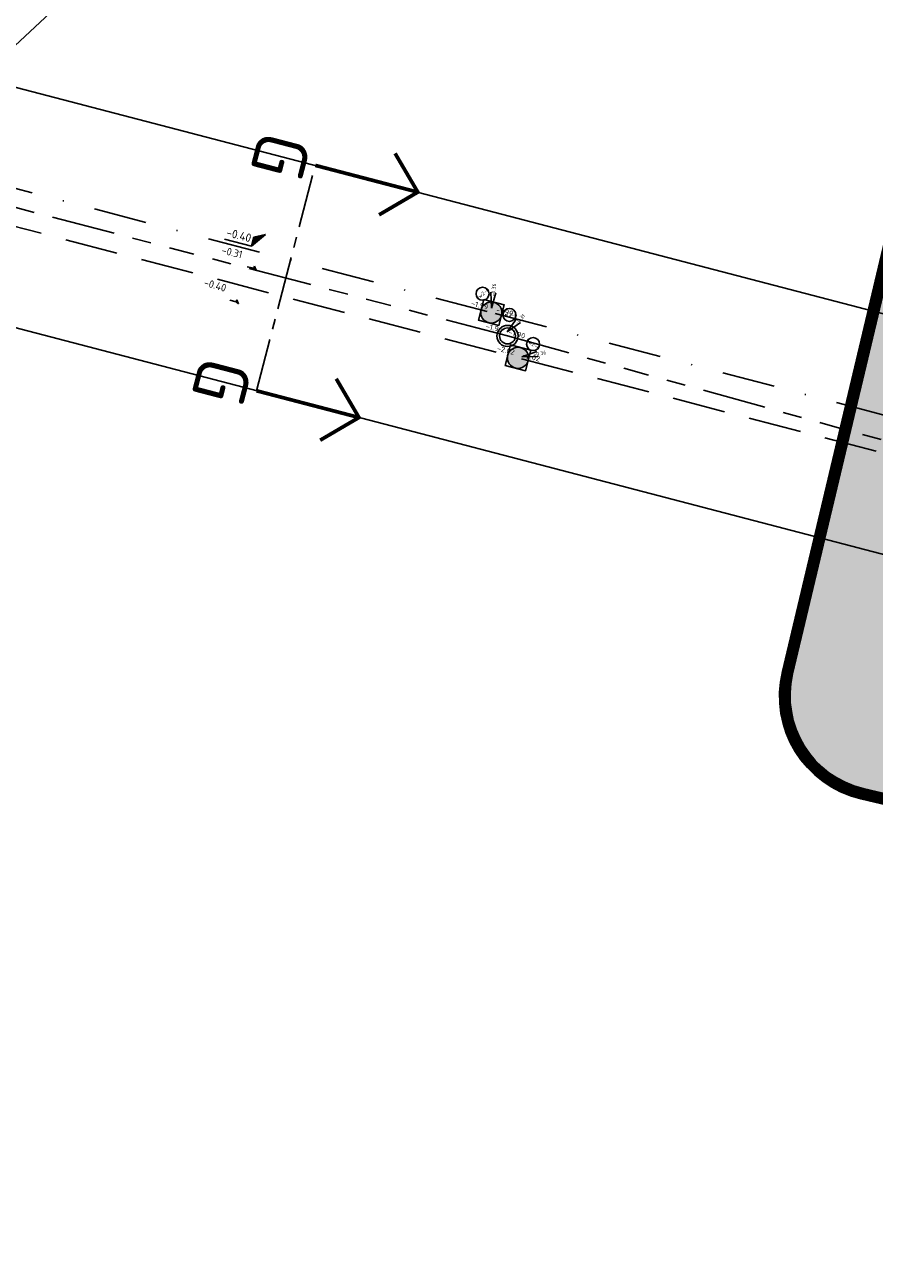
# Model space of a CAD drawing. Extents: x 102676 to 106538, y 417474 to 420545.
# Tile 13 of 112: x 103388 to 103468, y 419100 to 419217. Entities that reach past the tile are written whole.
import ezdxf
from ezdxf.enums import TextEntityAlignment as Align

# ---------------------------------------------------------------- set-up
doc = ezdxf.new("R2010")
doc.units = 0
for name, pattern in [('DGN Style 3', [14.040647, 10.029034, -4.011614]), ('RI-DRAINAGE', [19.2, 6, -1.8, 1.8, -1.8, 2.4, -1.8, 1.8, -1.8]), ('RI-HWA', [7.4, 5, -2.4]), ('RI-VWA', [11, 5, -3, 0, -3]), ('XX-CENTER', [8, 5, -1, 1, -1])]:
    doc.linetypes.add(name, pattern=pattern)
doc.layers.get('0').update_dxf_attribs({"lineweight": 25})
for name, color, linetype, lineweight in [('C3D-SECTION_SECTIONVIEW_LABELING', 7, 'Continuous', 25), ('C3D-SECTION_SECTIONVIEW_LABELING @ 0.1', 7, 'Continuous', 25), ('DTM_23-02-2012_luchtfoto drone', 40, 'Continuous', 25), ('N-OI-RI-DRAINAGE_BOB-T25', 7, 'Continuous', 25), ('N-OI-RI-DRAINAGE_DRAIN-G', 90, 'RI-DRAINAGE', 25), ('N-OI-RI-DRAINAGE_PUT-S', 90, 'Continuous', 25), ('N-OI-RI-DRAINAGE_PUTNUMMER-S', 90, 'Continuous', 25), ('N-OI-RI-HWA-G', 150, 'RI-HWA', 25), ('N-OI-RI-HWA_BOB-T25', 7, 'Continuous', 25), ('N-OI-RI-HWA_PUTNUMMER-S', 150, 'Continuous', 25), ('N-OI-RI-HWA_RIOOLPUT_INSPECTIEPUT_BETON-S', 150, 'Continuous', 25), ('N-OI-RI-VWA-G', 20, 'RI-VWA', 25), ('N-OI-RI-VWA_BOB-T25', 7, 'Continuous', 25), ('N-OI-RI-VWA_PUTNUMMER-S', 20, 'Continuous', 25), ('N-OI-RI-VWA_RIOOLPUT_INSPECTIEPUT-S', 20, 'Continuous', 25), ('N-PV-KG-GRENS_UITGIFTE', 12, 'Continuous', 25), ('X-XX-AL-T25', 7, 'Continuous', 25), ('X-XX-AL-TEKENBLAD_KADER-G', 7, 'Continuous', 25), ('X-XX-AL-VERWIJZING_DOORSNEDE-G', 7, 'XX-CENTER', 25)]:
    doc.layers.add(name, color=color, linetype=linetype, lineweight=lineweight)
doc.styles.add('NLCS-ISO', font='NLCS-ISO.ttf')
doc.styles.add('NLCS-ISO-ANNOTATIEF-T25', font='NLCS-ISO.ttf', dxfattribs={"height": 2.5})

# ---------------------------------------------------------------- blocks, each defined once
blk = doc.blocks.new('Uitgifte Stedenbouw')
at = {"layer": 'N-PV-KG-GRENS_UITGIFTE', "transparency": 33554687, "flags": 128}
blk.add_lwpolyline([(103230.77, 419339.89), (103410.33, 419387.95), (103571.98, 419454.27), (103556.57, 419395.03), (103501, 419181.34), (103495.24, 419182.84), (103496.25, 419186.71), (103488.51, 419188.74), (103487.5, 419184.86), (103330.81, 419225.77, 0.129956), (103311.64, 419225.71), (103293.68, 419220.91), (103168.06, 419187.28), (103131.13, 419179.73), (103108.79, 419263.18), (103093.32, 419320.97), (103086.46, 419374.78), (103083.66, 419396.81), (103210.11, 419417.08), (103230.77, 419339.89)], format="xyb", close=True, dxfattribs=at)
blk.add_lwpolyline([(103199.73, 418923.45), (103236.66, 418931), (103303.24, 418948.83), (103299.36, 418963.32), (103313.85, 418967.19), (103317.73, 418952.7), (103356.52, 418942.58), (103419.92, 418926.02), (103419.92, 418926.02), (103420.94, 418929.89), (103428.68, 418927.87), (103427.67, 418924), (103433.68, 418922.43), (103442.92, 418957.96), (103495.47, 419160.05), (103495.47, 419160.05), (103366.03, 419193.84), (103327.04, 419204.02, 0.129956), (103315.54, 419203.98), (103181.81, 419168.19)], format="xyb", dxfattribs=at)
blk = doc.blocks.new('SRI-DRAIN_PUT-SO')
at = {"lineweight": -3}
for radius in [2, 1.5]:
    blk.add_circle((0, 0), radius, dxfattribs=at)
blk = doc.blocks.new('N-SRI-PUT_VWA-SO')
h = blk.add_hatch(color=256)
edge = h.paths.add_edge_path()
edge.add_arc((0, 0), 2, 0, 360)
at = {"flags": 128}
blk.add_lwpolyline([(-2, 2), (2, 2), (2, -2), (-2, -2)], close=True, dxfattribs=at)
at = {"lineweight": -3, "flags": 128}
blk.add_lwpolyline([(2, -2), (2, 2), (-2, 2), (-2, -2)], close=True, dxfattribs=at)
at = {"lineweight": -3}
blk.add_circle((0, 0), 2, dxfattribs=at)
blk = doc.blocks.new('N-SRI-PUT_HWA-SO')
h = blk.add_hatch(color=256)
h.dxf.hatch_style = 1
h.paths.add_polyline_path([(-2, 0, 1), (2, 0, 1)])
at = {"lineweight": -3, "flags": 128}
blk.add_lwpolyline([(-2, -2), (2, -2), (2, 2), (-2, 2)], close=True, dxfattribs=at)
at = {"lineweight": -3}
blk.add_circle((0, 0), 2, dxfattribs=at)
blk = doc.blocks.new('SAL-VERWIJZING_AANZICHT_BOVEN-SO')
at = {"linetype": 'Continuous', "const_width": 0.35, "flags": 128}
for points in [[(3, 7), (0, 10), (-3, 7)], [(0, 10), (0, 0)]]:
    blk.add_lwpolyline(points, dxfattribs=at)
at = {"lineweight": 50, "style": 'NLCS-ISO'}
blk.add_attdef('...', text='', height=5, dxfattribs=at).set_placement((-0.02, -0.9), align=Align.TOP_CENTER)
blk = doc.blocks.new('SRI-PUTNUMMER-SO')
for q in [(5.83, 7.6), (7.6, 5.83)]:
    blk.add_line((1.41, 1.41), q)
blk.add_circle((2.41, 9.45), 3.09)
at = {"ltscale": 0.1, "style": 'NLCS-ISO'}
blk.add_attdef('PUTHGT', text='', height=1.8, rotation=45, dxfattribs=at).set_placement((5.39, 5.43), align=Align.MIDDLE_LEFT)
blk.add_attdef('PUTNR', text='', height=1.8, dxfattribs=at).set_placement((2.41, 9.45), align=Align.MIDDLE_CENTER)
blk = doc.blocks.new('*U123')
for q in [(5.83, 7.6), (7.6, 5.83)]:
    blk.add_line((1.41, 1.41), q)
blk.add_circle((2.41, 9.45), 3.09)
at = {"ltscale": 0.1, "style": 'NLCS-ISO'}
blk.add_attdef('PUTHGT', text='', height=1.8, rotation=45, dxfattribs=at).set_placement((5.39, 5.43), align=Align.MIDDLE_LEFT)
blk.add_attdef('PUTNR', text='', height=1.8, dxfattribs=at).set_placement((2.41, 9.45), align=Align.MIDDLE_CENTER)
blk = doc.blocks.new('N-SAL-HOOGTELABEL_03-SO')
for p, q in [((0, 0), (-2.46, -1.31)), ((-2.46, -3.44), (0, 0)), ((-2.46, -1.31), (-2.46, -3.44)), ((-8.87, -3.44), (-2.46, -3.44))]:
    blk.add_line(p, q)
blk.add_solid([(-2.46, -1.31), (0, 0), (-2.46, -3.44)])
at = {"style": 'NLCS-ISO'}
blk.add_attdef('...', text='', height=1.8, dxfattribs=at).set_placement((-6.01, -2.16), align=Align.MIDDLE)
blk = doc.blocks.new('N-SAL-HOOGTELABEL_01-SO')
for p, q in [((-2.5, 1.3), (-8.8, 1.3)), ((-2.5, 1.3), (-2.5, 3.4)), ((-2.5, 3.4), (0, 0)), ((0, 0), (-2.5, 1.3))]:
    blk.add_line(p, q)
blk.add_solid([(-2.5, 3.4), (-2.5, 1.3), (0, 0)])
at = {"style": 'NLCS-ISO'}
blk.add_attdef('...', text='', height=1.8, dxfattribs=at).set_placement((-6, 2.6), align=Align.MIDDLE)

msp = doc.modelspace()

# ---------------------------------------------------------------- hatches: boundary and pattern name
at = {"layer": 'X-XX-AL-TEKENBLAD_KADER-G'}
h = msp.add_hatch(color=9, dxfattribs=at)
h.dxf.hatch_style = 1
edge = h.paths.add_edge_path()
edge.add_line((103467.27, 419144.7969), (103543.2961, 419126.7155))
edge.add_arc((103545.3785, 419135.4712), 9, 256.621797, 346.621797)
edge.add_line((103554.1343, 419133.3888), (103564.0941, 419175.2666))
edge.add_arc((103555.3383, 419177.349), 9, 346.621797, 436.621797)
edge.add_line((103557.4207, 419186.1048), (103481.3946, 419204.1862))
edge.add_arc((103479.3122, 419195.4305), 9, 76.621797, 166.621797)
edge.add_line((103470.5564, 419197.5129), (103460.5966, 419155.6351))
edge.add_arc((103469.3524, 419153.5527), 9, 166.621797, 256.621797)

# ---------------------------------------------------------------- linework, layer by layer
at = {"layer": 'DTM_23-02-2012_luchtfoto drone', "elevation": -0.517, "flags": 128}
msp.add_lwpolyline([(103293.4036, 418740.9311), (103341.5767, 418914.4548), (103346.9213, 418922.7944), (103362.4112, 418978.2208), (103446.4904, 418954.7234), (103515.8754, 419202.9991), (103542.9187, 419299.7661), (103545.8539, 419310.269), (103501.4303, 419295.1702), (103467.8996, 419275.4464), (103437.1973, 419255.5793), (103411.2344, 419237.4227), (103392.3558, 419219.8259), (103377.2957, 419205.7884), (103361.4175, 419185.5699), (103345.5392, 419165.3513), (103331.1477, 419143.7582), (103315.1353, 419112.6713), (103309.6106, 419097.2667), (103304.0859, 419097.7774), (103234.9909, 419376.203)], dxfattribs=at)
at = {"layer": 'N-OI-RI-DRAINAGE_DRAIN-G'}
for q in [(103376.3034, 419202.5268), (103493.6298, 419170.8975)]:
    msp.add_line((103433.6755, 419187.5485), q, dxfattribs=at)
at = {"layer": 'N-OI-RI-HWA-G'}
for p, q in [((103377.6333, 419200.371), (103434.2317, 419185.5947)), ((103435.0058, 419185.3926), (103493.7977, 419170.0439))]:
    msp.add_line(p, q, dxfattribs=at)
at = {"layer": 'N-OI-RI-VWA-G'}
for p, q in [((103431.7444, 419189.8613), (103375.145, 419204.6394)), ((103432.5185, 419189.6592), (103489.1428, 419174.8764))]:
    msp.add_line(p, q, dxfattribs=at)
at = {"layer": 'X-XX-AL-TEKENBLAD_KADER-G', "color": 240, "true_color": 0xed1f24}
for points in [[(103467.0386, 419143.824), (103543.0647, 419125.7426, 0.41421356), (103555.1071, 419133.1575), (103565.067, 419175.0353, 0.41421356), (103557.6521, 419187.0777), (103481.626, 419205.1591, 0.41421356), (103469.5836, 419197.7442), (103459.6237, 419155.8664, 0.41421356)], [(103467.27, 419144.7969), (103543.2961, 419126.7155, 0.41421356), (103554.1343, 419133.3888), (103564.0941, 419175.2666, 0.41421356), (103557.4207, 419186.1048), (103481.3946, 419204.1862, 0.41421356), (103470.5564, 419197.5129), (103460.5966, 419155.6351, 0.41421356)]]:
    msp.add_lwpolyline(points, format="xyb", close=True, dxfattribs=at)
at = {"layer": 'X-XX-AL-TEKENBLAD_KADER-G', "color": 240, "linetype": 'DGN Style 3', "true_color": 0xed1f24, "const_width": 1}
msp.add_lwpolyline([(103467.1543, 419144.3105), (103543.1804, 419126.229, 0.41421356), (103554.6207, 419133.2732), (103564.5806, 419175.151, 0.41421356), (103557.5364, 419186.5913), (103481.5103, 419204.6727, 0.41421356), (103470.07, 419197.6285), (103460.1101, 419155.7508, 0.41421356)], format="xyb", close=True, dxfattribs=at)
at = {"layer": 'X-XX-AL-VERWIJZING_DOORSNEDE-G'}
msp.add_lwpolyline([(103409.9689, 419182.369), (103415.5263, 419203.6555)], dxfattribs=at)

# ---------------------------------------------------------------- block references
at = {"layer": 'C3D-SECTION_SECTIONVIEW_LABELING', "color": 7, "linetype": 'Continuous', "lineweight": -3, "xscale": 0.4075305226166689, "yscale": 0.4075305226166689, "zscale": 0.4075305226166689, "rotation": 345.3682418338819}
msp.add_blockref('N-SAL-HOOGTELABEL_03-SO', (103410.811, 419197.1351, -0.4), dxfattribs=at)
at = {"layer": 'C3D-SECTION_SECTIONVIEW_LABELING @ 0.1', "color": 7, "linetype": 'Continuous', "lineweight": -3, "xscale": 0.1, "yscale": 0.1, "zscale": 0.1}
for p, rotation in [((103409.9269, 419193.7487, -0.3125), 346.0391572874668), ((103408.2633, 419190.5656, -0.4), 344.0063267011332)]:
    msp.add_blockref('N-SAL-HOOGTELABEL_01-SO', p, dxfattribs=dict(at, rotation=rotation))
at = {"layer": 'N-OI-RI-DRAINAGE_PUT-S', "xscale": 0.5, "yscale": 0.5, "zscale": 0.5, "rotation": 344.4785198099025}
msp.add_blockref('SRI-DRAIN_PUT-SO', (103433.6755, 419187.5485), dxfattribs=at)
at = {"layer": 'N-OI-RI-DRAINAGE_PUTNUMMER-S', "ltscale": 10, "xscale": 0.2, "yscale": 0.2, "zscale": 0.2}
msp.add_blockref('*U123', (103433.3657, 419187.6432), dxfattribs=at).add_auto_attribs({'PUTNR': 'dw2-6', 'PUTHGT': '-0.31'})
at = {"layer": 'N-OI-RI-HWA_PUTNUMMER-S', "ltscale": 10, "xscale": 0.2, "yscale": 0.2, "zscale": 0.2, "rotation": 325.5257956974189}
msp.add_blockref('SRI-PUTNUMMER-SO', (103434.6187, 419185.4936), dxfattribs=at).add_auto_attribs({'PUTNR': 'hw2-6', 'PUTHGT': '-0.36'})
at = {"layer": 'N-OI-RI-HWA_RIOOLPUT_INSPECTIEPUT_BETON-S', "xscale": 0.5, "yscale": 0.5, "zscale": 0.5, "rotation": 345.3682414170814}
msp.add_blockref('N-SRI-PUT_HWA-SO', (103434.6633, 419185.482), dxfattribs=at)
at = {"layer": 'N-OI-RI-VWA_PUTNUMMER-S', "ltscale": 10, "xscale": 0.2, "yscale": 0.2, "zscale": 0.2, "rotation": 38.89917545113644}
msp.add_blockref('SRI-PUTNUMMER-SO', (103432.1325, 419189.7585), dxfattribs=at).add_auto_attribs({'PUTNR': 'vw2-6', 'PUTHGT': '-0.36'})
at = {"layer": 'N-OI-RI-VWA_RIOOLPUT_INSPECTIEPUT-S', "xscale": 0.4999999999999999, "yscale": 0.4999999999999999, "zscale": 0.4999999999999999, "rotation": 345.3668230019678}
msp.add_blockref('N-SRI-PUT_VWA-SO', (103432.1427, 419189.7574), dxfattribs=at)
at = {"layer": 'N-PV-KG-GRENS_UITGIFTE'}
msp.add_blockref('Uitgifte Stedenbouw', (0, 0), dxfattribs=at)
at = {"layer": 'X-XX-AL-VERWIJZING_DOORSNEDE-G', "rotation": 255.3682417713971}
for p in [(103415.5263, 419203.6555), (103409.9689, 419182.369)]:
    msp.add_blockref('SAL-VERWIJZING_AANZICHT_BOVEN-SO', p, dxfattribs=at).add_auto_attribs({'...': 'G'})

# ---------------------------------------------------------------- texts
at = {"layer": 'N-OI-RI-DRAINAGE_BOB-T25', "style": 'NLCS-ISO-ANNOTATIEF-T25'}
msp.add_text('-1.90', height=0.5, rotation=345.368242, dxfattribs=at).set_placement((103433.1332, 419187.8451), align=Align.RIGHT)
msp.add_text('-1.90', height=0.5, rotation=345.368242, dxfattribs=at).set_placement((103433.7137, 419187.6936))
at = {"layer": 'N-OI-RI-HWA_BOB-T25', "style": 'NLCS-ISO-ANNOTATIEF-T25'}
for s, p in [('-1.99', (103432.5564, 419189.8044)), ('-2.02', (103435.0437, 419185.5377))]:
    msp.add_text(s, height=0.5, rotation=345.368242, dxfattribs=at).set_placement(p)
msp.add_text('-2.02', height=0.5, rotation=345.368242, dxfattribs=at).set_placement((103434.2696, 419185.7398), align=Align.RIGHT)
at = {"layer": 'N-OI-RI-VWA_BOB-T25', "style": 'NLCS-ISO-ANNOTATIEF-T25'}
msp.add_text('-1.99', height=0.5, rotation=345.368242, dxfattribs=at).set_placement((103431.7823, 419190.0065), align=Align.RIGHT)
at = {"layer": 'X-XX-AL-T25', "color": 7, "linetype": 'Continuous', "lineweight": 25, "attachment_point": 5, "style": 'NLCS-ISO'}
for s, insert, char_height, rotation in [('{\\fNLCS-ISO|b0|i0|c0|p2;-0.40}', (103408.312, 419197.0641, -0.4), 0.8, 345.368242), ('{\\fNLCS-ISO|b0|i0|c0|p2;-0.31}', (103407.6682, 419195.4436, -0.3125), 0.72, 346.039157), ('{\\fNLCS-ISO|b0|i0|c0|p2;-0.40}', (103406.0662, 419192.3397, -0.4), 0.72, 344.006327)]:
    msp.add_mtext(s, dxfattribs=dict(at, insert=insert, char_height=char_height, rotation=rotation))

doc.saveas('drawing.dxf')
